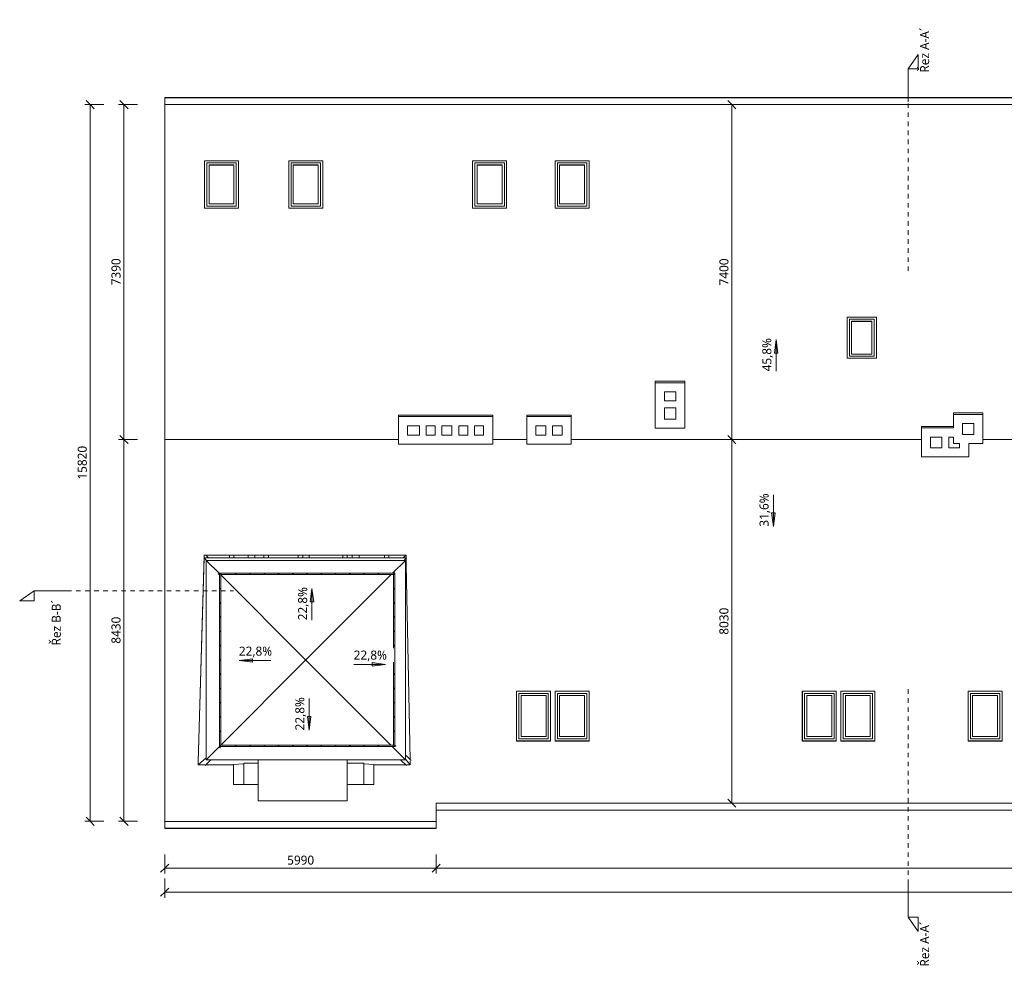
# Model space of a CAD drawing. Header units: metres. Extents: x -3.4 to 41, y -3.9 to 17.
# Tile 1 of 2: x -3.4 to 18.3, y -3.9 to 17. Entities that reach past the tile are written whole.
import ezdxf

# ---------------------------------------------------------------- set-up
doc = ezdxf.new("R2010")
doc.units = ezdxf.units.M
doc.linetypes.add('AV - Cerch_ 1 tecka 10mm', pattern=[0.018, 0.01, -0.004, 0, -0.004])
doc.linetypes.add('AV - Cerch_ 1 tecka 4mm', pattern=[0.006, 0.004, -0.001, 0, -0.001])
for name, color, linetype, lineweight in [('AV-KOTY', 7, 'Continuous', 5), ('AV-KOTY-100', 7, 'Continuous', 5), ('AV-STAVBA', 7, 'Continuous', 18)]:
    doc.layers.add(name, color=color, linetype=linetype, lineweight=lineweight)
doc.styles.add('Trebuchet MS', font='trebuc.ttf', dxfattribs={"height": 0.2})
doc.dimstyles.new('2_mm_-_O_-_Blue_-_mm_-_zaokrouhlena', dxfattribs={"dimscale": 0.3048, "dimtxt": 0.20619, "dimasz": 0.590551, "dimexe": 0.393701, "dimexo": 0.0625, "dimgap": 0.065617, "dimtad": 1, "dimdec": 0, "dimlfac": 1000, "dimrnd": 10, "dimzin": 0, "dimdsep": 46, "dimtxsty": 'Trebuchet MS', "dimblk1": 'OBLIQUE', "dimblk2": 'OBLIQUE', "dimsah": 1, "dimcen": 0.09, "dimazin": 0, "dimtfac": 1, "dimtdec": 4, "dimtix": 1, "dimtmove": 0, "dimatfit": 3, "dimfxl": 0.984252, "dimfxlon": 1, "dimtvp": 1, "dimtfill": 1, "dimtolj": 1, "dimtzin": 0, "dimarcsym": 2})

# ---------------------------------------------------------------- blocks, each defined once
blk = doc.blocks.new('SFR_Trám_obdelník_steel - 100_160-1443036-Střecha')
at = {"layer": 'AV-STAVBA', "linetype": 'AV - Cerch_ 1 tecka 4mm', "lineweight": 13}
for p, q in [((-3.643, -0.05), (-3.641, -0.05)), ((0.819, -0.05), (0.821, -0.05))]:
    blk.add_line(p, q, dxfattribs=at)
blk = doc.blocks.new('SFR_Trám_dřevo - 150_150-1446265-Střecha')
at = {"layer": 'AV-STAVBA', "linetype": 'AV - Cerch_ 1 tecka 4mm', "lineweight": 13}
for p, q in [((5.14, 2.925), (5.139, 2.925)), ((5.142, 2.775), (5.143, 2.775))]:
    blk.add_line(p, q, dxfattribs=at)
blk = doc.blocks.new('SFR_Trám_dřevo - 150_150-1446471-Střecha')
at = {"layer": 'AV-STAVBA', "linetype": 'AV - Cerch_ 1 tecka 4mm', "lineweight": 13}
for p, q in [((5.119, 3.975), (5.117, 3.975)), ((5.121, 3.825), (5.122, 3.825))]:
    blk.add_line(p, q, dxfattribs=at)
blk = doc.blocks.new('SFR_Trám_dřevo - 150_150-V1-Střecha')
at = {"layer": 'AV-STAVBA', "linetype": 'AV - Cerch_ 1 tecka 4mm', "lineweight": 13}
for p, q in [((5.162, 1.875), (5.161, 1.875)), ((5.164, 1.725), (5.165, 1.725))]:
    blk.add_line(p, q, dxfattribs=at)
blk = doc.blocks.new('SFR_Trám_dřevo - 150_150-1450436-Střecha')
at = {"layer": 'AV-STAVBA', "linetype": 'AV - Cerch_ 1 tecka 4mm', "lineweight": 13}
blk.add_line((2.306, 0.075), (2.308, 0.075), dxfattribs=at)
blk = doc.blocks.new('WI_1_střešní - 750x1150-1468877-Střecha')
at = {"layer": 'AV-STAVBA'}
for p, q in [((8.385, 13.878), (8.385, 12.832)), ((9.135, 13.878), (8.385, 13.878)), ((8.435, 12.878), (8.435, 13.833)), ((8.435, 13.833), (9.085, 13.833)), ((9.085, 13.833), (8.435, 13.833)), ((8.435, 13.833), (8.435, 12.878)), ((8.485, 12.923), (8.485, 13.787)), ((8.485, 13.787), (9.035, 13.787)), ((9.035, 13.781), (8.485, 13.781)), ((9.035, 13.787), (9.035, 12.923)), ((9.085, 13.833), (9.085, 12.878)), ((9.085, 12.878), (9.085, 13.833)), ((9.135, 12.832), (9.135, 13.878)), ((8.385, 12.832), (9.135, 12.832)), ((9.085, 12.878), (8.435, 12.878)), ((8.435, 12.878), (9.085, 12.878)), ((9.035, 12.923), (8.485, 12.923))]:
    blk.add_line(p, q, dxfattribs=at)
blk = doc.blocks.new('WI_1_střešní - 750x1150-V2-Střecha')
at = {"layer": 'AV-STAVBA'}
for p, q in [((7.535, 2.164), (7.535, 1.067)), ((8.285, 2.164), (7.535, 2.164)), ((7.585, 1.115), (7.585, 2.116)), ((7.585, 2.116), (8.235, 2.116)), ((8.235, 2.116), (7.585, 2.116)), ((7.585, 2.116), (7.585, 1.115)), ((7.635, 1.163), (7.635, 2.069)), ((7.635, 2.069), (8.185, 2.069)), ((8.185, 2.069), (8.185, 1.163)), ((8.235, 2.116), (8.235, 1.115)), ((8.235, 1.115), (8.235, 2.116)), ((8.285, 1.067), (8.285, 2.164)), ((8.235, 1.115), (7.585, 1.115)), ((7.585, 1.115), (8.235, 1.115)), ((7.635, 1.167), (8.185, 1.167)), ((8.185, 1.163), (7.635, 1.163)), ((7.535, 1.067), (8.285, 1.067))]:
    blk.add_line(p, q, dxfattribs=at)
blk = doc.blocks.new('WI_1_střešní - 650x1000-1494084-Střecha')
at = {"layer": 'AV-STAVBA'}
for p, q in [((14.833, 10.426), (14.833, 9.517)), ((15.483, 10.426), (14.833, 10.426)), ((14.883, 9.563), (14.883, 10.381)), ((14.883, 10.381), (15.433, 10.381)), ((15.433, 10.381), (14.883, 10.381)), ((14.883, 10.381), (14.883, 9.563)), ((14.933, 9.608), (14.933, 10.336)), ((14.933, 10.336), (15.383, 10.336)), ((15.383, 10.329), (14.933, 10.329)), ((15.383, 10.336), (15.383, 9.608)), ((15.433, 10.381), (15.433, 9.563)), ((15.433, 9.563), (15.433, 10.381)), ((15.483, 9.517), (15.483, 10.426)), ((15.383, 9.608), (14.933, 9.608)), ((14.833, 9.517), (15.483, 9.517)), ((15.433, 9.563), (14.883, 9.563)), ((14.883, 9.563), (15.433, 9.563))]:
    blk.add_line(p, q, dxfattribs=at)
blk = doc.blocks.new('Railing - BA_Kovaný sloupek_střecha_roh-1531454-Střecha')
at = {"layer": 'AV-STAVBA'}
for p, q in [((-0.005, 0.009), (-0.005, 0.01)), ((-0.005, 0.005), (-0.005, 0.009)), ((-0.005, 0.009), (0.005, 0.009)), ((-0.005, -0.005), (-0.005, 0.005)), ((-0.005, 0.005), (0.005, 0.005)), ((0.005, 0.01), (0.005, 0.009)), ((0.005, 0.009), (0.005, 0.005)), ((0.005, 0.005), (0.005, -0.005)), ((-0.005, -0.009), (-0.005, -0.005)), ((0.005, -0.005), (-0.005, -0.005)), ((-0.005, -0.013), (-0.005, -0.009)), ((-0.005, -0.009), (0.005, -0.009)), ((-0.005, -0.013), (0.005, -0.013)), ((0.005, -0.005), (0.005, -0.009)), ((0.005, -0.009), (0.005, -0.013))]:
    blk.add_line(p, q, dxfattribs=at)
blk = doc.blocks.new('Railing - BA_Kovaný sloupek_střecha-1527300-Střecha')
at = {"layer": 'AV-STAVBA'}
for p, q in [((-0.005, -0.005), (-0.005, 0.005)), ((-0.005, 0.005), (0.005, 0.005)), ((0.005, 0.005), (0.005, -0.005)), ((0.005, -0.005), (-0.005, -0.005))]:
    blk.add_line(p, q, dxfattribs=at)
blk = doc.blocks.new('Railing - Railing-1526271-Střecha')
at = {"layer": 'AV-STAVBA'}
for p, q in [((4.844, 4.771), (0.972, 4.771)), ((0.972, 4.771), (1.002, 4.741)), ((0.972, 4.771), (0.972, 0.943)), ((1.002, 4.741), (4.814, 4.741)), ((1.002, 0.973), (1.002, 4.741)), ((4.844, 4.771), (4.814, 4.741)), ((4.814, 4.741), (4.814, 0.973)), ((4.844, 0.943), (4.844, 4.771)), ((0.972, 0.943), (1.002, 0.973)), ((0.972, 0.943), (4.844, 0.943)), ((4.814, 0.973), (1.002, 0.973)), ((4.814, 0.973), (4.844, 0.943))]:
    blk.add_line(p, q, dxfattribs=at)
for name, p, rotation in [('Railing - BA_Kovaný sloupek_střecha_roh-1531454-Střecha', (4.829, 4.781), 180), ('Railing - BA_Kovaný sloupek_střecha_roh-1531454-Střecha', (0.962, 4.756), 270), ('Railing - BA_Kovaný sloupek_střecha-1527300-Střecha', (1.333, 4.756), 270), ('Railing - BA_Kovaný sloupek_střecha-1527300-Střecha', (1.648, 4.756), 270), ('Railing - BA_Kovaný sloupek_střecha-1527300-Střecha', (1.963, 4.756), 270), ('Railing - BA_Kovaný sloupek_střecha-1527300-Střecha', (2.278, 4.756), 270), ('Railing - BA_Kovaný sloupek_střecha-1527300-Střecha', (2.593, 4.756), 270), ('Railing - BA_Kovaný sloupek_střecha-1527300-Střecha', (2.908, 4.756), 270), ('Railing - BA_Kovaný sloupek_střecha-1527300-Střecha', (3.223, 4.756), 270), ('Railing - BA_Kovaný sloupek_střecha-1527300-Střecha', (3.538, 4.756), 270), ('Railing - BA_Kovaný sloupek_střecha-1527300-Střecha', (3.853, 4.756), 270), ('Railing - BA_Kovaný sloupek_střecha-1527300-Střecha', (4.168, 4.756), 270), ('Railing - BA_Kovaný sloupek_střecha-1527300-Střecha', (4.483, 4.756), 270), ('Railing - BA_Kovaný sloupek_střecha-1527300-Střecha', (4.829, 4.432), 180), ('Railing - BA_Kovaný sloupek_střecha-1527300-Střecha', (4.829, 4.117), 180), ('Railing - BA_Kovaný sloupek_střecha-1527300-Střecha', (4.829, 3.802), 180), ('Railing - BA_Kovaný sloupek_střecha-1527300-Střecha', (4.829, 3.487), 180), ('Railing - BA_Kovaný sloupek_střecha-1527300-Střecha', (4.829, 3.172), 180), ('Railing - BA_Kovaný sloupek_střecha-1527300-Střecha', (4.829, 2.857), 180), ('Railing - BA_Kovaný sloupek_střecha-1527300-Střecha', (4.829, 2.542), 180), ('Railing - BA_Kovaný sloupek_střecha-1527300-Střecha', (4.829, 2.227), 180), ('Railing - BA_Kovaný sloupek_střecha-1527300-Střecha', (4.829, 1.912), 180), ('Railing - BA_Kovaný sloupek_střecha-1527300-Střecha', (4.829, 1.597), 180), ('Railing - BA_Kovaný sloupek_střecha-1527300-Střecha', (4.829, 1.282), 180), ('Railing - BA_Kovaný sloupek_střecha-1527300-Střecha', (1.333, 0.958), 90), ('Railing - BA_Kovaný sloupek_střecha-1527300-Střecha', (1.648, 0.958), 90), ('Railing - BA_Kovaný sloupek_střecha-1527300-Střecha', (1.963, 0.958), 90), ('Railing - BA_Kovaný sloupek_střecha-1527300-Střecha', (2.278, 0.958), 90), ('Railing - BA_Kovaný sloupek_střecha-1527300-Střecha', (2.593, 0.958), 90), ('Railing - BA_Kovaný sloupek_střecha-1527300-Střecha', (2.908, 0.958), 90), ('Railing - BA_Kovaný sloupek_střecha-1527300-Střecha', (3.223, 0.958), 90), ('Railing - BA_Kovaný sloupek_střecha-1527300-Střecha', (3.538, 0.958), 90), ('Railing - BA_Kovaný sloupek_střecha-1527300-Střecha', (3.853, 0.958), 90), ('Railing - BA_Kovaný sloupek_střecha-1527300-Střecha', (4.168, 0.958), 90), ('Railing - BA_Kovaný sloupek_střecha-1527300-Střecha', (4.483, 0.958), 90), ('Railing - BA_Kovaný sloupek_střecha_roh-1531454-Střecha', (4.854, 0.958), 90)]:
    blk.add_blockref(name, p, dxfattribs=dict(rotation=rotation))
for name, p in [('Railing - BA_Kovaný sloupek_střecha-1527300-Střecha', (0.987, 4.432)), ('Railing - BA_Kovaný sloupek_střecha-1527300-Střecha', (0.987, 4.117)), ('Railing - BA_Kovaný sloupek_střecha-1527300-Střecha', (0.987, 3.802)), ('Railing - BA_Kovaný sloupek_střecha-1527300-Střecha', (0.987, 3.487)), ('Railing - BA_Kovaný sloupek_střecha-1527300-Střecha', (0.987, 3.172)), ('Railing - BA_Kovaný sloupek_střecha-1527300-Střecha', (0.987, 2.857)), ('Railing - BA_Kovaný sloupek_střecha-1527300-Střecha', (0.987, 2.542)), ('Railing - BA_Kovaný sloupek_střecha-1527300-Střecha', (0.987, 2.227)), ('Railing - BA_Kovaný sloupek_střecha-1527300-Střecha', (0.987, 1.912)), ('Railing - BA_Kovaný sloupek_střecha-1527300-Střecha', (0.987, 1.597)), ('Railing - BA_Kovaný sloupek_střecha-1527300-Střecha', (0.987, 1.282)), ('Railing - BA_Kovaný sloupek_střecha_roh-1531454-Střecha', (0.987, 0.933))]:
    blk.add_blockref(name, p)
blk = doc.blocks.new('Section - Vertikální L-45990-Střecha')
at = {"layer": 'AV-KOTY', "color": 5, "true_color": 0x0000ff}
for p, q in [((-0.00728, 0), (-0.01046, -0.00223)), ((-0.00728, 0), (-0.00728, -0.00223)), ((0, 0), (-0.00728, 0)), ((-0.01046, -0.00223), (-0.00728, -0.00223))]:
    blk.add_line(p, q, dxfattribs=at)
blk = doc.blocks.new('Section - Vertikální P-46265-Střecha')
at = {"layer": 'AV-KOTY', "color": 5, "true_color": 0x0000ff}
for p, q in [((-0.00728, 0), (-0.01046, -0.00223)), ((-0.00728, 0), (-0.00728, -0.00223)), ((0, 0), (-0.00728, 0)), ((-0.01046, -0.00223), (-0.00728, -0.00223))]:
    blk.add_line(p, q, dxfattribs=at)
blk = doc.blocks.new('DIMBLOCK1-Střecha')
at = {"layer": 'AV-KOTY-100', "color": 5, "true_color": 0x0000ff}
for p, q in [((-0.235, -1.739), (-0.235, -1.439)), ((5.76, -1.739), (5.76, -1.439)), ((-0.235, -1.739), (-0.325, -1.829)), ((-0.235, -1.739), (-0.145, -1.649)), ((-0.235, -1.739), (5.76, -1.739)), ((-0.235, -1.739), (-0.235, -1.859)), ((5.76, -1.739), (5.67, -1.829)), ((5.76, -1.739), (5.85, -1.649)), ((5.76, -1.739), (5.76, -1.859))]:
    blk.add_line(p, q, dxfattribs=at)
at = {"layer": 'AV-KOTY-100', "color": 0, "insert": (2.469, -1.463), "char_height": 0.2, "width": 0.70454, "attachment_point": 1, "line_spacing_factor": 1.048425, "style": 'Trebuchet MS', "bg_fill": 3, "box_fill_scale": 1.25, "bg_fill_color": 256, "bg_fill_true_color": 13158600, "bg_fill_transparency": 0}
blk.add_mtext('5990', dxfattribs=at)
blk = doc.blocks.new('_Oblique')
at = {"color": 0, "linetype": 'ByBlock', "lineweight": -2}
blk.add_line((-0.5, -0.5), (0.5, 0.5), dxfattribs=at)
blk = doc.blocks.new('DIMBLOCK2-Střecha')
at = {"layer": 'AV-KOTY-100', "color": 5, "true_color": 0x0000ff}
for p, q in [((5.76, -1.739), (5.76, -1.439)), ((33.755, -1.739), (33.755, -1.439)), ((5.76, -1.739), (5.67, -1.829)), ((5.76, -1.739), (5.85, -1.649)), ((5.76, -1.739), (33.755, -1.739)), ((5.76, -1.739), (5.76, -1.859)), ((33.755, -1.739), (33.665, -1.829)), ((33.755, -1.739), (33.845, -1.649)), ((33.755, -1.739), (33.755, -1.859))]:
    blk.add_line(p, q, dxfattribs=at)
at = {"layer": 'AV-KOTY-100', "color": 0, "insert": (19.39, -1.463), "char_height": 0.2, "width": 0.88068, "attachment_point": 1, "line_spacing_factor": 1.048425, "style": 'Trebuchet MS', "bg_fill": 3, "box_fill_scale": 1.25, "bg_fill_color": 256, "bg_fill_true_color": 13158600, "bg_fill_transparency": 0}
blk.add_mtext('28000', dxfattribs=at)
blk = doc.blocks.new('DIMBLOCK4-Střecha')
at = {"layer": 'AV-KOTY-100', "color": 5, "true_color": 0x0000ff}
for p, q in [((-0.235, -2.272), (-0.235, -1.972)), ((39.765, -2.272), (39.765, -1.972)), ((-0.235, -2.272), (-0.325, -2.362)), ((-0.235, -2.272), (-0.145, -2.182)), ((-0.235, -2.272), (39.765, -2.272)), ((-0.235, -2.272), (-0.235, -2.392)), ((39.765, -2.272), (39.675, -2.362)), ((39.765, -2.272), (39.855, -2.182)), ((39.765, -2.272), (39.765, -2.392))]:
    blk.add_line(p, q, dxfattribs=at)
at = {"layer": 'AV-KOTY-100', "color": 0, "insert": (19.398, -1.996), "char_height": 0.2, "width": 0.88068, "attachment_point": 1, "line_spacing_factor": 1.048425, "style": 'Trebuchet MS', "bg_fill": 3, "box_fill_scale": 1.25, "bg_fill_color": 256, "bg_fill_true_color": 13158600, "bg_fill_transparency": 0}
blk.add_mtext('40000', dxfattribs=at)
blk = doc.blocks.new('DIMBLOCK5-Střecha')
at = {"layer": 'AV-KOTY-100', "color": 5, "true_color": 0x0000ff}
for p, q in [((-1.135, 7.724), (-1.255, 7.724)), ((-1.135, 7.724), (-1.225, 7.814)), ((-1.135, -0.706), (-1.135, 7.724)), ((-1.135, 7.724), (-1.045, 7.634)), ((-1.135, 7.724), (-0.835, 7.724)), ((-1.135, -0.706), (-1.225, -0.616)), ((-1.135, -0.706), (-1.255, -0.706)), ((-1.135, -0.706), (-1.045, -0.796)), ((-1.135, -0.706), (-0.835, -0.706))]:
    blk.add_line(p, q, dxfattribs=at)
at = {"layer": 'AV-KOTY-100', "color": 0, "insert": (-1.411, 3.215), "char_height": 0.2, "width": 0.70454, "attachment_point": 1, "rotation": 90, "line_spacing_factor": 1.048425, "style": 'Trebuchet MS', "bg_fill": 3, "box_fill_scale": 1.25, "bg_fill_color": 256, "bg_fill_true_color": 13158600, "bg_fill_transparency": 0}
blk.add_mtext('8430', dxfattribs=at)
blk = doc.blocks.new('DIMBLOCK6-Střecha')
at = {"layer": 'AV-KOTY-100', "color": 5, "true_color": 0x0000ff}
for p, q in [((-1.135, 15.117), (-1.255, 15.117)), ((-1.135, 15.117), (-1.225, 15.207)), ((-1.135, 7.724), (-1.135, 15.117)), ((-1.135, 15.117), (-1.045, 15.027)), ((-1.135, 15.117), (-0.835, 15.117)), ((-1.135, 7.724), (-1.255, 7.724)), ((-1.135, 7.724), (-1.225, 7.814)), ((-1.135, 7.724), (-1.045, 7.634)), ((-1.135, 7.724), (-0.835, 7.724))]:
    blk.add_line(p, q, dxfattribs=at)
at = {"layer": 'AV-KOTY-100', "color": 0, "insert": (-1.411, 11.127), "char_height": 0.2, "width": 0.70454, "attachment_point": 1, "rotation": 90, "line_spacing_factor": 1.048425, "style": 'Trebuchet MS', "bg_fill": 3, "box_fill_scale": 1.25, "bg_fill_color": 256, "bg_fill_true_color": 13158600, "bg_fill_transparency": 0}
blk.add_mtext('7390', dxfattribs=at)
blk = doc.blocks.new('DIMBLOCK7-Střecha')
at = {"layer": 'AV-KOTY-100', "color": 5, "true_color": 0x0000ff}
for p, q in [((-1.881, 15.117), (-2.001, 15.117)), ((-1.881, 15.117), (-1.971, 15.207)), ((-1.881, 15.117), (-1.881, -0.706)), ((-1.881, 15.117), (-1.791, 15.027)), ((-1.881, 15.117), (-1.581, 15.117)), ((-1.881, -0.706), (-1.971, -0.616)), ((-1.881, -0.706), (-2.001, -0.706)), ((-1.881, -0.706), (-1.791, -0.796)), ((-1.881, -0.706), (-1.581, -0.706))]:
    blk.add_line(p, q, dxfattribs=at)
at = {"layer": 'AV-KOTY-100', "color": 0, "insert": (-2.156, 6.838), "char_height": 0.2, "width": 0.88068, "attachment_point": 1, "rotation": 90, "line_spacing_factor": 1.048425, "style": 'Trebuchet MS', "bg_fill": 3, "box_fill_scale": 1.25, "bg_fill_color": 256, "bg_fill_true_color": 13158600, "bg_fill_transparency": 0}
blk.add_mtext('15820', dxfattribs=at)
blk = doc.blocks.new('DIMBLOCK8-Střecha')
at = {"layer": 'AV-KOTY-100', "color": 5, "true_color": 0x0000ff}
for p, q in [((12.289, 7.721), (11.989, 7.721)), ((12.289, 7.721), (12.199, 7.811)), ((12.289, -0.306), (12.289, 7.721)), ((12.289, 7.721), (12.379, 7.631)), ((12.289, 7.721), (12.409, 7.721)), ((12.289, -0.306), (12.199, -0.216)), ((12.289, -0.306), (11.989, -0.306)), ((12.289, -0.306), (12.379, -0.396)), ((12.289, -0.306), (12.409, -0.306))]:
    blk.add_line(p, q, dxfattribs=at)
at = {"layer": 'AV-KOTY-100', "color": 0, "insert": (12.013, 3.414), "char_height": 0.2, "width": 0.70454, "attachment_point": 1, "rotation": 90, "line_spacing_factor": 1.048425, "style": 'Trebuchet MS', "bg_fill": 3, "box_fill_scale": 1.25, "bg_fill_color": 256, "bg_fill_true_color": 13158600, "bg_fill_transparency": 0}
blk.add_mtext('8030', dxfattribs=at)
blk = doc.blocks.new('DIMBLOCK9-Střecha')
at = {"layer": 'AV-KOTY-100', "color": 5, "true_color": 0x0000ff}
for p, q in [((12.289, 15.117), (11.989, 15.117)), ((12.289, 15.117), (12.199, 15.207)), ((12.289, 7.721), (12.289, 15.117)), ((12.289, 15.117), (12.379, 15.027)), ((12.289, 15.117), (12.409, 15.117)), ((12.289, 7.721), (11.989, 7.721)), ((12.289, 7.721), (12.199, 7.811)), ((12.289, 7.721), (12.379, 7.631)), ((12.289, 7.721), (12.409, 7.721))]:
    blk.add_line(p, q, dxfattribs=at)
at = {"layer": 'AV-KOTY-100', "color": 0, "insert": (12.013, 11.125), "char_height": 0.2, "width": 0.70454, "attachment_point": 1, "rotation": 90, "line_spacing_factor": 1.048425, "style": 'Trebuchet MS', "bg_fill": 3, "box_fill_scale": 1.25, "bg_fill_color": 256, "bg_fill_true_color": 13158600, "bg_fill_transparency": 0}
blk.add_mtext('7400', dxfattribs=at)

msp = doc.modelspace()

# ---------------------------------------------------------------- linework, layer by layer
at = {"layer": 'AV-KOTY', "color": 5, "linetype": 'AV - Cerch_ 1 tecka 10mm', "true_color": 0x0000ff}
for p, q in [((16.1824, 11.4441), (16.1824, 15.1776)), ((-2.3912, 4.3854), (1.2857, 4.3854)), ((16.1824, -2.0908), (16.1824, 2.2266))]:
    msp.add_line(p, q, dxfattribs=at)
at = {"layer": 'AV-STAVBA'}
for p, q in [((-0.2352, 15.2722), (-0.2352, -0.8617)), ((39.7648, 15.2722), (-0.2352, 15.2722)), ((-0.2352, 15.267), (39.7648, 15.267)), ((39.7648, 15.117), (-0.2352, 15.117)), ((0.6448, 13.878), (1.3948, 13.878)), ((0.6448, 12.8324), (0.6448, 13.878)), ((1.3948, 13.878), (1.3948, 12.8324)), ((2.5048, 13.878), (3.2548, 13.878)), ((2.5048, 12.8324), (2.5048, 13.878)), ((3.2548, 13.878), (3.2548, 12.8324)), ((6.5648, 13.878), (7.3148, 13.878)), ((6.5648, 12.8324), (6.5648, 13.878)), ((7.3148, 13.878), (7.3148, 12.8324)), ((8.3848, 13.878), (9.1348, 13.878)), ((8.3848, 12.8324), (8.3848, 13.878)), ((9.1348, 13.878), (9.1348, 12.8324)), ((1.3948, 12.8324), (0.6448, 12.8324)), ((3.2548, 12.8324), (2.5048, 12.8324)), ((7.3148, 12.8324), (6.5648, 12.8324)), ((9.1348, 12.8324), (8.3848, 12.8324)), ((14.833, 10.4264), (15.483, 10.4264)), ((14.833, 9.5173), (14.833, 10.4264)), ((15.483, 10.4264), (15.483, 9.5173)), ((15.483, 9.5173), (14.833, 9.5173)), ((10.598, 9.0101), (11.248, 9.0101)), ((10.598, 7.9748), (10.598, 9.0101)), ((10.598, 8.9748), (11.248, 8.9748)), ((11.248, 9.0101), (11.248, 7.9748)), ((10.798, 8.7748), (10.798, 8.5748)), ((11.048, 8.7748), (10.798, 8.7748)), ((11.048, 8.5748), (11.048, 8.7748)), ((10.798, 8.5748), (11.048, 8.5748)), ((4.928, 8.2636), (7.008, 8.2636)), ((4.928, 7.6182), (4.928, 8.2636)), ((7.008, 8.2636), (7.008, 7.6182)), ((7.758, 8.2636), (8.738, 8.2636)), ((7.758, 7.6182), (7.758, 8.2636)), ((8.738, 8.2636), (8.738, 7.6182)), ((10.798, 8.4248), (10.798, 8.1748)), ((11.048, 8.4248), (10.798, 8.4248)), ((11.048, 8.1748), (11.048, 8.4248)), ((17.1796, 8.3101), (17.8296, 8.3101)), ((17.1796, 7.9782), (17.1796, 8.3101)), ((17.1796, 8.2748), (17.8296, 8.2748)), ((17.8296, 8.3101), (17.8296, 7.6348)), ((4.928, 8.2282), (7.008, 8.2282)), ((7.758, 8.2282), (8.738, 8.2282)), ((10.798, 8.1748), (11.048, 8.1748)), ((17.6296, 8.0748), (17.3796, 8.0748)), ((17.3796, 8.0748), (17.3796, 7.8348)), ((17.6296, 7.8348), (17.6296, 8.0748)), ((5.128, 8.0282), (5.128, 7.8182)), ((5.388, 8.0282), (5.128, 8.0282)), ((5.388, 7.8182), (5.388, 8.0282)), ((5.738, 8.0282), (5.538, 8.0282)), ((5.538, 8.0282), (5.538, 7.8182)), ((5.738, 7.8182), (5.738, 8.0282)), ((6.108, 8.0282), (5.888, 8.0282)), ((5.888, 8.0282), (5.888, 7.8182)), ((6.108, 7.8182), (6.108, 8.0282)), ((6.458, 8.0282), (6.258, 8.0282)), ((6.258, 8.0282), (6.258, 7.8182)), ((6.458, 7.8182), (6.458, 8.0282)), ((6.808, 8.0282), (6.608, 8.0282)), ((6.608, 8.0282), (6.608, 7.8182)), ((6.808, 7.8182), (6.808, 8.0282)), ((7.958, 8.0282), (7.958, 7.8182)), ((8.178, 8.0282), (7.958, 8.0282)), ((8.178, 7.8182), (8.178, 8.0282)), ((8.538, 8.0282), (8.328, 8.0282)), ((8.328, 8.0282), (8.328, 7.8182)), ((8.538, 7.8182), (8.538, 8.0282)), ((11.248, 7.9748), (10.598, 7.9748)), ((16.478, 8.0136), (17.1796, 8.0136)), ((16.478, 7.3382), (16.478, 8.0136)), ((16.478, 7.9782), (17.1796, 7.9782)), ((17.3796, 7.8348), (17.6296, 7.8348)), ((4.928, 7.724), (-0.2352, 7.724)), ((7.008, 7.6182), (4.928, 7.6182)), ((5.128, 7.8182), (5.388, 7.8182)), ((5.538, 7.8182), (5.738, 7.8182)), ((5.888, 7.8182), (6.108, 7.8182)), ((6.258, 7.8182), (6.458, 7.8182)), ((6.608, 7.8182), (6.808, 7.8182)), ((7.758, 7.724), (7.008, 7.724)), ((8.738, 7.6182), (7.758, 7.6182)), ((7.958, 7.8182), (8.178, 7.8182)), ((8.328, 7.8182), (8.538, 7.8182)), ((16.478, 7.724), (8.738, 7.724)), ((16.928, 7.7782), (16.678, 7.7782)), ((16.678, 7.7782), (16.678, 7.5382)), ((16.928, 7.5382), (16.928, 7.7782)), ((17.1796, 7.7782), (17.078, 7.7782)), ((17.078, 7.7782), (17.078, 7.5382)), ((17.1796, 7.7782), (17.1796, 7.6348)), ((17.318, 7.6348), (17.1796, 7.6348)), ((17.318, 7.5382), (17.318, 7.6348)), ((17.518, 7.6348), (17.518, 7.3382)), ((17.8296, 7.6348), (17.518, 7.6348)), ((21.6296, 7.724), (17.8296, 7.724)), ((16.678, 7.5382), (16.928, 7.5382)), ((17.078, 7.5382), (17.318, 7.5382)), ((17.518, 7.3382), (16.478, 7.3382)), ((0.6342, 5.1688), (0.5047, 0.6016)), ((0.6342, 5.1101), (0.5067, 0.615)), ((0.6339, 5.167), (0.6357, 5.1688)), ((5.094, 5.1688), (0.6342, 5.1688)), ((5.094, 5.1101), (0.6342, 5.1101)), ((0.6342, 5.1101), (0.6908, 5.0532)), ((0.6712, 5.1688), (0.73, 5.1101)), ((5.0807, 5.0532), (0.6807, 5.0532)), ((0.6807, 5.0532), (0.9717, 4.7622)), ((0.6807, 5.0532), (0.6807, 0.6532)), ((1.1948, 5.1688), (1.1948, 5.1101)), ((1.2948, 5.1688), (1.2948, 5.1101)), ((1.6057, 5.1101), (1.6057, 5.1688)), ((1.7557, 5.1101), (1.7557, 5.1688)), ((1.9548, 5.1688), (1.9548, 5.1101)), ((2.0548, 5.1688), (2.0548, 5.1101)), ((2.7148, 5.1688), (2.7148, 5.1101)), ((2.8148, 5.1688), (2.8148, 5.1101)), ((2.9557, 5.1101), (2.9557, 5.1688)), ((3.6948, 5.1688), (3.6948, 5.1101)), ((3.7948, 5.1688), (3.7948, 5.1101)), ((3.9057, 5.1101), (3.9057, 5.1688)), ((4.0557, 5.1101), (4.0557, 5.1688)), ((4.6148, 5.1688), (4.6148, 5.1101)), ((4.7148, 5.1688), (4.7148, 5.1101)), ((5.0807, 5.0532), (4.7987, 4.7712)), ((5.0315, 5.1101), (5.0903, 5.1688)), ((5.094, 5.1101), (5.0527, 5.0532)), ((5.0807, 0.6532), (5.0807, 5.0532)), ((5.098, 4.9732), (5.094, 5.1688)), ((5.097, 4.9643), (5.094, 5.1101)), ((0.6293, 4.9985), (0.631, 4.9969)), ((5.0945, 4.9609), (5.1025, 4.9689)), ((5.1861, 0.6539), (5.097, 4.9634)), ((5.1873, 0.6527), (5.0982, 4.9646)), ((1.0017, 4.7322), (2.8772, 2.8567)), ((4.7687, 4.7412), (2.8843, 2.8567)), ((0.6003, 3.9747), (0.602, 3.9747)), ((5.1174, 3.9747), (5.1186, 3.9747)), ((0.596, 3.8247), (0.5977, 3.8247)), ((5.1205, 3.8247), (5.1217, 3.8247)), ((0.5705, 2.9247), (0.5722, 2.9247)), ((1.0017, 0.9742), (2.8772, 2.8497)), ((2.8772, 2.8567), (2.8843, 2.8567)), ((2.8772, 2.8497), (2.8772, 2.8567)), ((2.8772, 2.8567), (2.8843, 2.8497)), ((2.8843, 2.8497), (2.8772, 2.8567)), ((2.8843, 2.8497), (2.8772, 2.8497)), ((2.8843, 2.8567), (2.8843, 2.8497)), ((2.8843, 2.8497), (4.7607, 0.9732)), ((5.1391, 2.9247), (5.1404, 2.9247)), ((0.5663, 2.7747), (0.5679, 2.7747)), ((5.1422, 2.7747), (5.1435, 2.7747)), ((7.5348, 2.1639), (8.2848, 2.1639)), ((7.5348, 1.0674), (7.5348, 2.1639)), ((8.2848, 2.1639), (8.2848, 1.0674)), ((8.3848, 2.1639), (9.1348, 2.1639)), ((8.3848, 1.0674), (8.3848, 2.1639)), ((9.1348, 2.1639), (9.1348, 1.0674)), ((13.8448, 2.1639), (14.5948, 2.1639)), ((13.8448, 1.0674), (13.8448, 2.1639)), ((14.5948, 2.1639), (14.5948, 1.0674)), ((14.6948, 2.1639), (15.4448, 2.1639)), ((14.6948, 1.0674), (14.6948, 2.1639)), ((15.4448, 2.1639), (15.4448, 1.0674)), ((17.5048, 2.1639), (18.2548, 2.1639)), ((17.5048, 1.0674), (17.5048, 2.1639)), ((18.2548, 2.1639), (18.2548, 1.0674)), ((0.5408, 1.8747), (0.5424, 1.8747)), ((5.1608, 1.8747), (5.1621, 1.8747)), ((0.5348, 1.6638), (0.5348, 1.605)), ((0.5365, 1.7247), (0.5382, 1.7247)), ((5.164, 1.7247), (5.1652, 1.7247)), ((0.6807, 0.6532), (0.9717, 0.9442)), ((4.7907, 0.9432), (5.0807, 0.6532)), ((8.2848, 1.0674), (7.5348, 1.0674)), ((9.1348, 1.0674), (8.3848, 1.0674)), ((14.5948, 1.0674), (13.8448, 1.0674)), ((15.4448, 1.0674), (14.6948, 1.0674)), ((18.2548, 1.0674), (17.5048, 1.0674)), ((0.5067, 0.5428), (0.6807, 0.6934)), ((0.6597, 0.5261), (0.7868, 0.6532)), ((0.6807, 0.6532), (5.0807, 0.6532)), ((1.8254, 0.6532), (1.8254, -0.2518)), ((3.7914, -0.2518), (3.7914, 0.6532)), ((4.9747, 0.6532), (5.1018, 0.5261)), ((5.0807, 0.6688), (5.1869, 0.5428)), ((5.0945, 0.7455), (5.2053, 0.6347)), ((5.1847, 0.7233), (5.1859, 0.7233)), ((0.5047, 0.6016), (0.5067, 0.6016)), ((0.5075, 0.6433), (0.5058, 0.6433)), ((0.5067, 0.615), (0.5067, 0.5428)), ((0.5067, 0.5428), (0.6518, 0.5428)), ((0.6764, 0.5428), (1.2841, 0.5428)), ((1.2841, 0.5517), (1.5092, 0.5615)), ((1.2841, 0.1082), (1.2841, 0.5517)), ((1.5092, 0.576), (1.8254, 0.5772)), ((1.5092, 0.576), (1.5092, 0.1082)), ((3.7915, 0.5773), (4.1589, 0.576)), ((4.1589, 0.576), (4.1589, 0.1082)), ((4.1589, 0.5615), (4.3841, 0.5517)), ((4.3841, 0.5517), (4.3841, 0.1082)), ((4.3841, 0.5428), (5.085, 0.5428)), ((5.1097, 0.5428), (5.1869, 0.5428)), ((5.1869, 0.615), (5.1868, 0.6202)), ((5.1869, 0.5428), (5.1869, 0.615)), ((5.1869, 0.6016), (5.1884, 0.6016)), ((5.1884, 0.6016), (5.1881, 0.6166)), ((1.2841, 0.1082), (1.8254, 0.1082)), ((3.7915, 0.1082), (4.3841, 0.1082)), ((1.8254, -0.2518), (3.7914, -0.2518)), ((5.7598, -0.3064), (33.7548, -0.3064)), ((5.7598, -0.3064), (5.7598, -0.8617)), ((33.7548, -0.4564), (5.7598, -0.4564)), ((5.7598, -0.4617), (33.7548, -0.4617)), ((-0.2352, -0.7064), (5.7598, -0.7064)), ((5.7598, -0.8564), (-0.2352, -0.8564)), ((-0.2352, -0.8617), (5.7598, -0.8617))]:
    msp.add_line(p, q, dxfattribs=at)

# ---------------------------------------------------------------- block references
at = {"layer": 'AV-KOTY', "color": 5, "true_color": 0x0000ff, "extrusion": (0, 0, -1), "xscale": 99.99999999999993, "yscale": 99.99999999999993, "zscale": 99.99999999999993, "rotation": 270.0000000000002}
msp.add_blockref('Section - Vertikální L-45990-Střecha', (-16.1824, 15.1776), dxfattribs=at)
at = {"layer": 'AV-KOTY', "color": 5, "true_color": 0x0000ff, "xscale": 99.99999999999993, "yscale": 99.99999999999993, "zscale": 99.99999999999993}
msp.add_blockref('Section - Vertikální P-46265-Střecha', (-2.3912, 4.3854), dxfattribs=at)
at = {"layer": 'AV-KOTY', "color": 5, "true_color": 0x0000ff, "xscale": 99.99999999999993, "yscale": 99.99999999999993, "zscale": 99.99999999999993, "rotation": 89.99999999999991}
msp.add_blockref('Section - Vertikální P-46265-Střecha', (16.1824, -2.0908), dxfattribs=at)
at = {"layer": 'AV-STAVBA'}
for name, p in [('WI_1_střešní - 750x1150-1468877-Střecha', (-7.74, 0)), ('WI_1_střešní - 750x1150-1468877-Střecha', (-5.88, 0)), ('WI_1_střešní - 750x1150-1468877-Střecha', (-1.82, 0)), ('WI_1_střešní - 750x1150-1468877-Střecha', (0, 0)), ('WI_1_střešní - 650x1000-1494084-Střecha', (0, 0)), ('Railing - Railing-1526271-Střecha', (0, 0)), ('WI_1_střešní - 750x1150-V2-Střecha', (0, 0)), ('WI_1_střešní - 750x1150-V2-Střecha', (0.85, 0)), ('WI_1_střešní - 750x1150-V2-Střecha', (6.31, 0)), ('WI_1_střešní - 750x1150-V2-Střecha', (7.16, 0)), ('WI_1_střešní - 750x1150-V2-Střecha', (9.97, 0))]:
    msp.add_blockref(name, p, dxfattribs=at)
at = {"layer": 'AV-STAVBA', "linetype": 'AV - Cerch_ 1 tecka 4mm', "lineweight": 13}
for name, p in [('SFR_Trám_obdelník_steel - 100_160-1443036-Střecha', (4.2748, 5.1484)), ('SFR_Trám_dřevo - 150_150-1446471-Střecha', (0, 0)), ('SFR_Trám_dřevo - 150_150-1446265-Střecha', (0, 0)), ('SFR_Trám_dřevo - 150_150-V1-Střecha', (0, 0))]:
    msp.add_blockref(name, p, dxfattribs=at)
at = {"layer": 'AV-STAVBA', "linetype": 'AV - Cerch_ 1 tecka 4mm', "lineweight": 13, "rotation": 0.05823318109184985}
msp.add_blockref('SFR_Trám_dřevo - 150_150-1450436-Střecha', (2.8784, 0.6459), dxfattribs=at)

# ---------------------------------------------------------------- texts
at = {"layer": 'AV-KOTY', "color": 5, "true_color": 0x0000ff, "char_height": 0.2, "attachment_point": 1, "rotation": 90, "style": 'Trebuchet MS'}
for s, insert, width in [('Řez A-A´', (16.4441, 15.8242), 1.362869), ('Řez B-B´', (-2.7295, 3.1781), 1.346835), ('Řez A-A´', (16.4441, -3.912), 1.362869)]:
    msp.add_mtext(s, dxfattribs=dict(at, insert=insert, width=width))
at = {"layer": 'AV-KOTY', "color": 5, "true_color": 0x0000ff, "char_height": 0.2, "width": 0.851123, "attachment_point": 1, "rotation": 90, "line_spacing_factor": 1.048425, "style": 'Trebuchet MS', "bg_fill": 3, "box_fill_scale": 1.25, "bg_fill_color": 256, "bg_fill_true_color": 13158600, "bg_fill_transparency": 0}
for s, insert in [('45,8%', (12.961, 9.2277)), ('31,6%', (12.9002, 5.7993))]:
    msp.add_mtext(s, dxfattribs=dict(at, insert=insert))

# ---------------------------------------------------------------- dimensions: what is measured, and where the dimension line sits
at = {"layer": 'AV-KOTY', "color": 5, "true_color": 0x0000ff}
dim = msp.add_linear_dim(base=(5.7598, -1.7393), p1=(-0.2352, -1.4393), p2=(5.7598, -1.4393), dimstyle='2_mm_-_O_-_Blue_-_mm_-_zaokrouhlena', override={"dimpost": '<>', "dimfxl": 5.994957}, dxfattribs=at)
dim.commit()
dim.dimension.update_dxf_attribs({"geometry": 'DIMBLOCK1-Střecha', "text_midpoint": (2.7623, -1.6172)})

# ---------------------------------------------------------------- next in the draw order: hatches: boundary and pattern name
at = {"layer": 'AV-KOTY', "true_color": 0x0000ff}
for points in [[(13.2669, 9.9324), (13.2274, 9.6324), (13.3064, 9.6324)], [(13.2061, 5.8039), (13.2456, 6.1039), (13.1666, 6.1039)]]:
    msp.add_hatch(color=5, dxfattribs=at).paths.add_polyline_path(points)

# ---------------------------------------------------------------- next in the draw order: linework, layer by layer
at = {"layer": 'AV-KOTY', "color": 5, "true_color": 0x0000ff}
for p, q in [((13.2669, 9.9324), (13.2274, 9.6324)), ((13.3064, 9.6324), (13.2669, 9.9324)), ((13.2669, 9.2324), (13.2669, 9.9324)), ((13.2274, 9.6324), (13.3064, 9.6324)), ((13.2061, 6.5039), (13.2061, 5.8039)), ((13.2456, 6.1039), (13.1666, 6.1039)), ((13.1666, 6.1039), (13.2061, 5.8039)), ((13.2061, 5.8039), (13.2456, 6.1039))]:
    msp.add_line(p, q, dxfattribs=at)

# ---------------------------------------------------------------- next in the draw order: texts
at = {"layer": 'AV-KOTY', "color": 5, "true_color": 0x0000ff, "char_height": 0.2, "width": 0.851123, "attachment_point": 1, "rotation": 90, "line_spacing_factor": 1.048425, "style": 'Trebuchet MS', "bg_fill": 3, "box_fill_scale": 1.25, "bg_fill_color": 256, "bg_fill_true_color": 13158600, "bg_fill_transparency": 0}
for insert in [(2.7103, 3.7317), (2.6492, 1.3012)]:
    msp.add_mtext('22,8%', dxfattribs=dict(at, insert=insert))
at = {"layer": 'AV-KOTY', "color": 5, "true_color": 0x0000ff, "char_height": 0.2, "width": 0.851123, "attachment_point": 1, "line_spacing_factor": 1.048425, "style": 'Trebuchet MS', "bg_fill": 3, "box_fill_scale": 1.25, "bg_fill_color": 256, "bg_fill_true_color": 13158600, "bg_fill_transparency": 0}
for insert in [(1.4027, 3.1508), (3.9381, 3.0634)]:
    msp.add_mtext('22,8%', dxfattribs=dict(at, insert=insert))

# ---------------------------------------------------------------- next in the draw order: dimensions: what is measured, and where the dimension line sits
at = {"layer": 'AV-KOTY', "color": 5, "true_color": 0x0000ff}
for base, p1, p2, override, picture, middle in [((-1.8806, -0.7064), (-1.5806, 15.117), (-1.5806, -0.7064), {"dimpost": '<>', "dimfxl": 15.823423}, 'DIMBLOCK7-Střecha', (-2.0023, 7.2053)), ((-1.1353, 7.724), (-0.8353, -0.7064), (-0.8353, 7.724), {"dimpost": '<>', "dimfxl": 8.430423}, 'DIMBLOCK5-Střecha', (-1.2571, 3.5088)), ((12.2885, 7.7207), (11.9885, -0.3064), (11.9885, 7.7207), {"dimpost": '<>', "dimfxl": 8.027121}, 'DIMBLOCK8-Střecha', (12.1668, 3.7071))]:
    dim = msp.add_linear_dim(base=base, p1=p1, p2=p2, angle=90, dimstyle='2_mm_-_O_-_Blue_-_mm_-_zaokrouhlena', override=override, dxfattribs=at)
    dim.commit()
    dim.dimension.update_dxf_attribs({"geometry": picture, "text_midpoint": middle})
for base, p1, p2, override, picture, middle in [((33.7548, -1.7393), (5.7598, -1.4393), (33.7548, -1.4393), {"dimpost": '<>', "dimfxl": 27.995}, 'DIMBLOCK2-Střecha', (19.7573, -1.6176)), ((39.7648, -2.2721), (-0.2352, -1.9721), (39.7648, -1.9721), {"dimpost": '<>', "dimfxl": 40}, 'DIMBLOCK4-Střecha', (19.7648, -2.1503))]:
    dim = msp.add_linear_dim(base=base, p1=p1, p2=p2, dimstyle='2_mm_-_O_-_Blue_-_mm_-_zaokrouhlena', override=override, dxfattribs=at)
    dim.commit()
    dim.dimension.update_dxf_attribs({"geometry": picture, "text_midpoint": middle})

# ---------------------------------------------------------------- next in the draw order: hatches: boundary and pattern name
at = {"layer": 'AV-KOTY', "true_color": 0x0000ff}
for points in [[(3.0163, 4.4363), (2.9768, 4.1363), (3.0558, 4.1363)], [(1.4073, 2.8449), (1.7073, 2.8054), (1.7073, 2.8844)], [(4.6427, 2.7575), (4.3427, 2.797), (4.3427, 2.718)], [(2.9551, 1.3058), (2.9946, 1.6058), (2.9156, 1.6058)]]:
    msp.add_hatch(color=5, dxfattribs=at).paths.add_polyline_path(points)

# ---------------------------------------------------------------- next in the draw order: linework, layer by layer
at = {"layer": 'AV-KOTY', "color": 5, "true_color": 0x0000ff}
for p, q in [((3.0163, 4.4363), (2.9768, 4.1363)), ((3.0558, 4.1363), (3.0163, 4.4363)), ((3.0163, 3.7363), (3.0163, 4.4363)), ((2.9768, 4.1363), (3.0558, 4.1363)), ((1.7073, 2.8844), (1.4073, 2.8449)), ((1.4073, 2.8449), (1.7073, 2.8054)), ((2.1073, 2.8449), (1.4073, 2.8449)), ((1.7073, 2.8054), (1.7073, 2.8844)), ((3.9427, 2.7575), (4.6427, 2.7575)), ((4.6427, 2.7575), (4.3427, 2.797)), ((4.3427, 2.797), (4.3427, 2.718)), ((4.3427, 2.718), (4.6427, 2.7575)), ((2.9551, 2.0058), (2.9551, 1.3058)), ((2.9946, 1.6058), (2.9156, 1.6058)), ((2.9156, 1.6058), (2.9551, 1.3058)), ((2.9551, 1.3058), (2.9946, 1.6058))]:
    msp.add_line(p, q, dxfattribs=at)

# ---------------------------------------------------------------- next in the draw order: dimensions: what is measured, and where the dimension line sits
for base, p1, p2, override, picture, middle in [((-1.1353, 15.117), (-0.8353, 7.724), (-0.8353, 15.117), {"dimpost": '<>', "dimfxl": 7.393}, 'DIMBLOCK6-Střecha', (-1.2574, 11.4205)), ((12.2885, 15.117), (11.9885, 7.7207), (11.9885, 15.117), {"dimpost": '<>', "dimfxl": 7.396302}, 'DIMBLOCK9-Střecha', (12.1668, 11.4188))]:
    dim = msp.add_linear_dim(base=base, p1=p1, p2=p2, angle=90, dimstyle='2_mm_-_O_-_Blue_-_mm_-_zaokrouhlena', override=override, dxfattribs=at)
    dim.commit()
    dim.dimension.update_dxf_attribs({"geometry": picture, "text_midpoint": middle})

doc.saveas('drawing.dxf')
